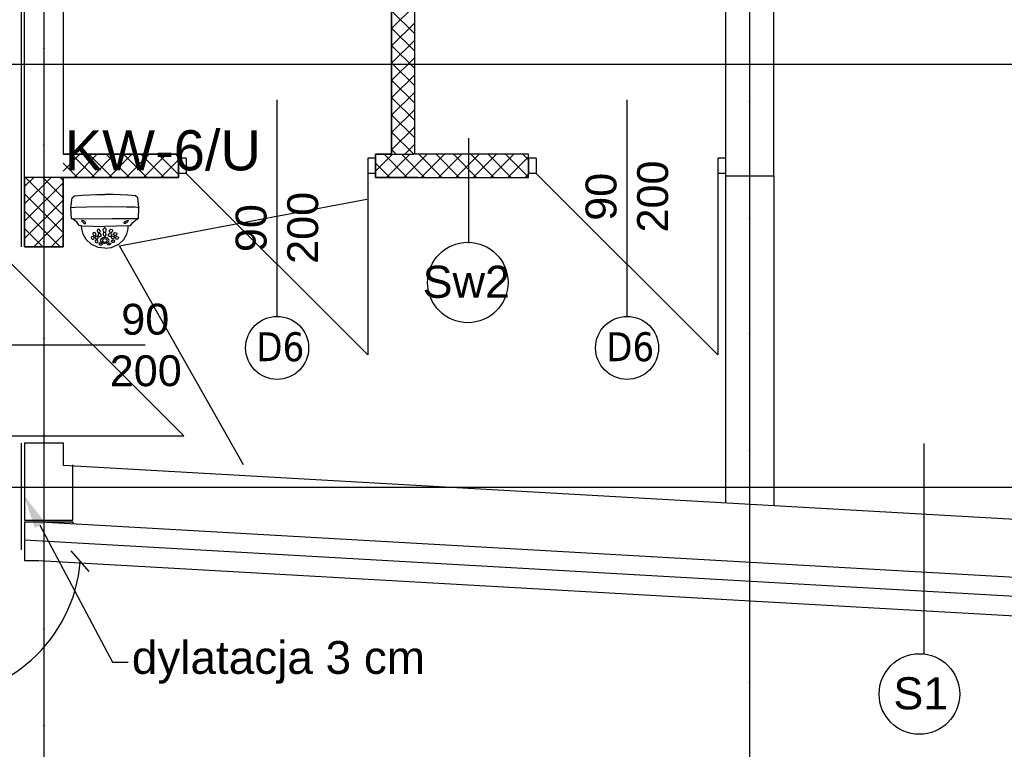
# Model space of a CAD drawing. Header units: millimetres. Extents: x -7023 to 53801, y 9849 to 33561.
# Tile 61 of 256: x 7809 to 8318, y 21025 to 21403. Entities that reach past the tile are written whole.
import ezdxf
from ezdxf.enums import TextEntityAlignment as Align

# ---------------------------------------------------------------- set-up
doc = ezdxf.new("R2010")
doc.units = ezdxf.units.MM
doc.linetypes.add('DASHDOTX2', pattern=[2, 1, -0.5, 0, -0.5])
doc.layers.get('0').update_dxf_attribs({"lineweight": 9})
for name, color, linetype in [('.IE_podklad', 252, 'Continuous'), ('IE_CCTV', 6, 'Continuous'), ('IE_SKD', 6, 'Continuous')]:
    doc.layers.add(name, color=color, linetype=linetype)
doc.layers.add('PROJEKT osie', color=251, linetype='DASHDOTX2', lineweight=9)
doc.styles.add('Opisowy', font='arial.ttf')
doc.styles.get("Standard").update_dxf_attribs({"font": 'arial.ttf'})
doc.linetypes.add('ZIGZAG', pattern='A,0.00254,-5.08,[131,ltypeshp.shx,S=5.08,R=0,X=-5.08,Y=0],-10.16,[131,ltypeshp.shx,S=5.08,R=180,X=5.08,Y=0],-5.08', length=20.32254)

# ---------------------------------------------------------------- blocks, each defined once
blk = doc.blocks.new('OSIE DOMKU')
at = {"layer": 'PROJEKT osie', "ltscale": 25}
for p, q in [((-31428.02, 6226.99), (-31428.02, 4134.85)), ((-33194.97, 4878.65), (-29895.99, 4878.65)), ((-33194.97, 4659.65), (-29895.99, 4659.65))]:
    blk.add_line(p, q, dxfattribs=at)
at = {"layer": 'PROJEKT osie', "ltscale": 30}
blk.add_line((-31062.61, 6226.35), (-31062.61, 4137.08), dxfattribs=at)
blk = doc.blocks.new('AAT_KOPUŁA')
for points in [[(-11.14, -10.07), (-12.07, -9.94), (-13, -8.71), (-14.17, -7.71), (-15.37, -7.04), (-15.59, -2.4), (-15.11, 1.7), (-14.13, 2.53), (-10.89, 2.9), (-4.7, 3.18), (-1.32, 3.18)], [(8.54, -10.07), (9.47, -9.94), (10.41, -8.71), (11.58, -7.71), (12.78, -7.04), (12.99, -2.4), (12.51, 1.7), (11.54, 2.53), (8.29, 2.9), (2.11, 3.18), (-1.27, 3.18)], [(-15.59, -2.4), (-13.77, -2.15), (-8.91, -2.02), (-1.13, -1.86), (7.77, -2.02), (11.48, -2.12), (12.99, -2.4)], [(-15.37, -7.04), (-9.31, -7.06), (1.87, -6.94), (12.78, -7.04)], [(-1.34, -19.45), (-4.13, -19.22), (-7.15, -17.75), (-9.22, -15.88), (-10.47, -13.64), (-11.04, -11.39), (-11.14, -10.07), (-1.32, -10.32)], [(-1.26, -19.45), (1.53, -19.22), (4.55, -17.75), (6.62, -15.88), (7.87, -13.64), (8.44, -11.39), (8.54, -10.07), (-1.27, -10.32)]]:
    blk.add_lwpolyline(points)
for points in [[(-10.88, -8.27), (-10.35, -8.77), (-9.86, -9.06), (-9.43, -9.03), (-9.42, -8.74), (-9.78, -8.3), (-10.27, -7.97), (-10.81, -7.79), (-11.03, -7.8), (-11.1, -7.96), (-10.99, -8.15)], [(8.29, -8.27), (7.75, -8.77), (7.27, -9.06), (6.84, -9.03), (6.83, -8.74), (7.18, -8.3), (7.68, -7.97), (8.21, -7.79), (8.44, -7.8), (8.51, -7.96), (8.39, -8.15)], [(-3.24, -12.12), (-3.51, -11.7), (-3.88, -11.53), (-4.39, -11.64), (-4.58, -12.13), (-4.41, -12.62), (-4.08, -12.83), (-3.55, -12.83), (-3.26, -12.58), (-3.21, -12.31)], [(-1.46, -10.97), (-1.79, -11.13), (-2.06, -11.51), (-2.15, -11.85), (-2.06, -12.33), (-1.83, -12.61), (-1.41, -12.73), (-0.95, -12.55), (-0.71, -12), (-0.74, -11.52), (-0.97, -11.24), (-1.2, -11)], [(0.57, -12.12), (0.84, -11.7), (1.21, -11.53), (1.72, -11.64), (1.91, -12.13), (1.74, -12.62), (1.41, -12.83), (0.88, -12.83), (0.59, -12.58), (0.54, -12.31)], [(-5.81, -15.17), (-6.01, -14.74), (-6.38, -14.58), (-6.88, -14.68), (-7.04, -15.09), (-6.9, -15.46), (-6.61, -15.69), (-6.12, -15.69), (-5.92, -15.55), (-5.8, -15.31)], [(-5.08, -13.44), (-5.36, -13.02), (-5.73, -12.85), (-6.23, -12.96), (-6.42, -13.45), (-6.25, -13.95), (-5.92, -14.15), (-5.4, -14.15), (-5.11, -13.9), (-5.05, -13.63)], [(-4.21, -16.62), (-4.41, -16.19), (-4.78, -16.02), (-5.29, -16.13), (-5.44, -16.53), (-5.3, -16.91), (-5.01, -17.13), (-4.53, -17.14), (-4.32, -17), (-4.2, -16.76)], [(-4.11, -15.02), (-4.31, -14.59), (-4.68, -14.43), (-5.19, -14.53), (-5.34, -14.94), (-5.2, -15.31), (-4.91, -15.54), (-4.43, -15.54), (-4.22, -15.4), (-4.1, -15.16)], [(-2.89, -13.89), (-3.16, -13.47), (-3.53, -13.3), (-4.04, -13.41), (-4.23, -13.9), (-4.06, -14.4), (-3.73, -14.6), (-3.2, -14.6), (-2.91, -14.35), (-2.86, -14.08)], [(-1.41, -14.94), (-2.24, -15.08), (-2.86, -15.55), (-3.15, -15.98), (-3.17, -16.56), (-2.73, -17.05), (-1.96, -17.33), (-1.36, -17.38), (-0.59, -17.27), (0.19, -16.77), (0.47, -16.25), (0.39, -15.78), (-0.16, -15.22), (-0.97, -14.99)], [(-1.27, -15.61), (-1.85, -15.67), (-2.32, -15.95), (-2.37, -16.27), (-2.31, -16.63), (-1.95, -16.85), (-1.44, -16.9), (-0.72, -16.8), (-0.33, -16.47), (-0.3, -15.98), (-0.77, -15.66)], [(-1.42, -12.92), (-1.85, -13.05), (-2.01, -13.33), (-2.09, -13.83), (-1.9, -14.16), (-1.59, -14.28), (-1.05, -14.26), (-0.77, -13.86), (-0.71, -13.57), (-0.93, -13.17), (-1.14, -13)], [(0.22, -13.89), (0.49, -13.47), (0.86, -13.3), (1.37, -13.41), (1.56, -13.9), (1.39, -14.4), (1.06, -14.6), (0.53, -14.6), (0.24, -14.35), (0.19, -14.08)], [(1.44, -15.02), (1.64, -14.59), (2.01, -14.43), (2.52, -14.53), (2.67, -14.94), (2.53, -15.31), (2.24, -15.54), (1.76, -15.54), (1.55, -15.4), (1.43, -15.16)], [(1.54, -16.62), (1.74, -16.19), (2.11, -16.02), (2.62, -16.13), (2.77, -16.53), (2.63, -16.91), (2.34, -17.13), (1.86, -17.14), (1.65, -17), (1.53, -16.76)], [(2.41, -13.44), (2.69, -13.02), (3.06, -12.85), (3.56, -12.96), (3.75, -13.45), (3.58, -13.95), (3.25, -14.15), (2.73, -14.15), (2.44, -13.9), (2.38, -13.63)], [(3.14, -15.17), (3.34, -14.74), (3.71, -14.58), (4.21, -14.68), (4.37, -15.09), (4.23, -15.46), (3.94, -15.69), (3.45, -15.69), (3.25, -15.55), (3.13, -15.31)], [(-2.89, -17.47), (-3.21, -17.39), (-3.69, -17.43), (-3.84, -17.61), (-3.7, -17.82), (-3.29, -18), (-2.79, -18.08), (-2.39, -17.98), (-2.34, -17.78), (-2.54, -17.62)], [(0.21, -17.47), (0.54, -17.39), (1.02, -17.43), (1.17, -17.61), (1.03, -17.82), (0.62, -18), (0.12, -18.08), (-0.28, -17.98), (-0.33, -17.78), (-0.13, -17.62)]]:
    blk.add_lwpolyline(points, close=True)
blk = doc.blocks.new('zw$65D6')
at = {"layer": 'IE_SKD'}
for p, q in [((0, 0), (41.4, -123.59)), ((0.13, -0.2), (130.47, -0.87))]:
    blk.add_line(p, q, dxfattribs=at)
blk = doc.blocks.new('_Oblique')
at = {"color": 0, "linetype": 'ByBlock', "lineweight": -2}
blk.add_line((-0.5, -0.5), (0.5, 0.5), dxfattribs=at)

msp = doc.modelspace()

# ---------------------------------------------------------------- linework, layer by layer
at = {"layer": '.IE_podklad', "ltscale": 25}
for p, q in [((7821.06, 22727.75), (7821.06, 20635.61)), ((6054.1, 21379.41), (9353.09, 21379.41)), ((6054.1, 21160.41), (9353.09, 21160.41))]:
    msp.add_line(p, q, dxfattribs=at)
at = {"layer": '.IE_podklad', "ltscale": 30}
msp.add_line((8186.46, 22727.1), (8186.46, 20637.84), dxfattribs=at)
at = {"layer": '.IE_podklad', "linetype": 'ZIGZAG', "ltscale": 0.1}
for p, q in [((7809.48, 21284.93), (7809.54, 21938.91)), ((7809.42, 21127.91), (7809.47, 21183.13))]:
    msp.add_line(p, q, dxfattribs=at)
at = {"layer": '.IE_podklad'}
for p, q in [((7811.06, 21284.91), (7811.06, 21884.34)), ((8173.96, 21654.34), (8173.96, 21321.62)), ((8013.06, 21332.84), (8013.06, 21638.84)), ((8198.96, 21321.62), (8198.96, 21629.34)), ((7830.99, 21517.83), (7831.06, 21332.84)), ((8001.06, 21397.89), (8013.06, 21409.89)), ((8013.06, 21395.15), (8001.06, 21407.15)), ((8001.06, 21388.91), (8013.06, 21400.91)), ((8013.06, 21386.17), (8001.06, 21398.17)), ((8001.06, 21379.93), (8013.06, 21391.93)), ((8013.06, 21377.19), (8001.06, 21389.19)), ((8001.06, 21370.95), (8013.06, 21382.95)), ((8013.06, 21368.21), (8001.06, 21380.21)), ((8001.06, 21361.97), (8013.06, 21373.97)), ((8013.06, 21359.23), (8001.06, 21371.23)), ((8001.06, 21352.99), (8013.06, 21364.99)), ((8013.06, 21350.25), (8001.06, 21362.25)), ((7941.78, 21248.81), (7941.78, 21361)), ((8122.96, 21248.81), (8122.96, 21361)), ((8001.06, 21344.01), (8013.06, 21356.01)), ((8013.06, 21341.27), (8001.06, 21353.27)), ((8001.06, 21335.03), (8013.06, 21347.03)), ((8012.5, 21332.84), (8001.06, 21344.29)), ((8041.02, 21286.67), (8041.02, 21341.17)), ((8007.85, 21332.84), (8013.06, 21338.05)), ((7830.99, 21324.13), (7839.7, 21332.84)), ((7847.35, 21320.84), (7835.35, 21332.84)), ((7836.68, 21320.84), (7848.68, 21332.84)), ((7856.33, 21320.84), (7844.33, 21332.84)), ((7845.66, 21320.84), (7857.66, 21332.84)), ((7865.31, 21320.84), (7853.31, 21332.84)), ((7854.64, 21320.84), (7866.64, 21332.84)), ((7874.29, 21320.84), (7862.29, 21332.84)), ((7863.62, 21320.84), (7875.62, 21332.84)), ((7883.27, 21320.84), (7871.27, 21332.84)), ((7872.6, 21320.84), (7884.6, 21332.84)), ((7890.71, 21322.38), (7880.25, 21332.84)), ((7890.71, 21331.36), (7889.23, 21332.84)), ((7894.78, 21330.84), (7890.78, 21330.84)), ((7890.78, 21330.84), (7890.78, 21322.84)), ((7894.78, 21330.84), (7894.78, 21322.84)), ((7992.78, 21330.84), (7988.78, 21330.84)), ((7988.78, 21330.84), (7988.78, 21322.84)), ((7992.78, 21332.84), (8012.57, 21332.84)), ((7992.78, 21324.13), (8001.48, 21332.84)), ((7992.78, 21330.84), (7992.78, 21322.84)), ((8009.14, 21320.84), (7997.14, 21332.84)), ((7998.46, 21320.84), (8010.46, 21332.84)), ((8003.52, 21332.84), (8001.06, 21335.31)), ((8018.12, 21320.84), (8006.12, 21332.84)), ((8007.44, 21320.84), (8019.44, 21332.84)), ((8071.96, 21332.84), (8013.06, 21332.84)), ((8027.1, 21320.84), (8015.1, 21332.84)), ((8016.42, 21320.84), (8028.42, 21332.84)), ((8036.08, 21320.84), (8024.08, 21332.84)), ((8025.4, 21320.84), (8037.4, 21332.84)), ((8045.06, 21320.84), (8033.06, 21332.84)), ((8034.38, 21320.84), (8046.38, 21332.84)), ((8054.04, 21320.84), (8042.04, 21332.84)), ((8043.36, 21320.84), (8055.36, 21332.84)), ((8063.02, 21320.84), (8051.02, 21332.84)), ((8052.34, 21320.84), (8064.34, 21332.84)), ((8071.96, 21320.88), (8060, 21332.84)), ((8061.32, 21320.84), (8071.96, 21331.47)), ((8071.96, 21329.86), (8068.98, 21332.84)), ((8071.96, 21320.84), (8071.96, 21332.84)), ((8075.96, 21330.84), (8071.96, 21330.84)), ((8071.96, 21330.84), (8071.96, 21322.84)), ((8075.96, 21330.84), (8075.96, 21322.84)), ((8173.96, 21330.84), (8169.96, 21330.84)), ((8169.96, 21330.84), (8169.96, 21322.84)), ((8173.96, 21330.84), (8173.96, 21322.84)), ((7838.37, 21320.84), (7830.99, 21328.22)), ((7881.58, 21320.84), (7890.71, 21329.97)), ((8000.16, 21320.84), (7992.78, 21328.22)), ((7811.06, 21316.04), (7815.86, 21320.84)), ((7811.06, 21307.06), (7824.84, 21320.84)), ((7831.06, 21320.84), (7811.06, 21320.84)), ((7811.06, 21320.84), (7811.06, 21284.91)), ((7831.06, 21301.3), (7811.51, 21320.84)), ((7831.06, 21310.28), (7820.49, 21320.84)), ((7831.06, 21319.26), (7829.47, 21320.84)), ((7831.06, 21320.84), (7831.06, 21284.91)), ((7831.06, 21284.91), (7831.06, 21320.84)), ((7890.56, 21320.84), (7890.71, 21320.99)), ((7894.78, 21322.84), (7890.78, 21322.84)), ((7894.78, 21322.84), (7988.78, 21228.84)), ((7992.78, 21322.84), (7988.78, 21322.84)), ((7988.78, 21322.84), (7988.78, 21228.84)), ((8014.6, 21320.84), (8071.96, 21320.84)), ((8070.31, 21320.84), (8071.96, 21322.49)), ((8075.96, 21322.84), (8071.96, 21322.84)), ((8075.96, 21322.84), (8169.96, 21228.84)), ((8173.96, 21322.84), (8169.96, 21322.84)), ((8169.96, 21322.84), (8169.96, 21228.84)), ((8173.96, 21321.62), (8198.96, 21321.62)), ((7811.06, 21298.08), (7831.06, 21318.08)), ((7831.06, 21292.31), (7811.06, 21312.31)), ((7811.06, 21289.09), (7831.06, 21309.09)), ((7829.48, 21284.91), (7811.06, 21303.33)), ((7815.85, 21284.91), (7831.06, 21300.11)), ((7820.5, 21284.91), (7811.06, 21294.35)), ((7824.83, 21284.91), (7831.06, 21291.13)), ((7811.52, 21284.91), (7811.06, 21285.37)), ((7831.06, 21284.91), (7811.06, 21284.91)), ((7811.06, 21284.91), (7831.06, 21284.91)), ((7799.49, 21280.91), (7893.49, 21186.91)), ((7873.52, 21233.91), (7761.33, 21233.91)), ((7799.49, 21186.91), (7893.49, 21186.91)), ((7810.99, 21183.34), (7831.06, 21183.34)), ((7810.99, 21183.34), (7810.99, 21143.34)), ((7831.06, 21183.34), (7831.06, 21171.72)), ((8276.65, 21182.93), (8276.65, 21073.94)), ((7831.06, 21171.72), (8900.06, 21111.25)), ((7835.99, 21143.34), (7835.99, 21172.01)), ((7810.99, 21143.34), (7835.99, 21143.34)), ((7811.06, 21142.33), (7836.06, 21142.33)), ((7811.06, 21142.33), (7811.06, 21127.91)), ((7819.47, 21142.33), (9069.57, 21071.62)), ((7836.06, 21142.33), (7836, 21141.39)), ((7811.06, 21127.91), (7811.06, 21122.36)), ((7811.06, 21122.36), (7818.34, 21122.36)), ((7818.34, 21122.36), (9069.57, 21051.58))]:
    msp.add_line(p, q, dxfattribs=at)
at = {"layer": '.IE_podklad', "lineweight": 35}
for p, q in [((8001.06, 21638.84), (8001.06, 21332.84)), ((7830.99, 21332.84), (7890.78, 21332.84)), ((7890.78, 21332.84), (7890.78, 21320.84)), ((8001.06, 21332.84), (7992.78, 21332.84)), ((7992.78, 21332.84), (7992.78, 21320.84)), ((7890.78, 21320.84), (7830.99, 21320.84)), ((7992.78, 21320.84), (8014.6, 21320.84))]:
    msp.add_line(p, q, dxfattribs=at)
at = {"layer": '.IE_podklad', "ltscale": 0.5}
for p, q in [((8173.96, 21321.62), (8173.96, 21152.32)), ((8198.96, 21321.62), (8198.96, 21150.91))]:
    msp.add_line(p, q, dxfattribs=at)
at = {"layer": '.IE_podklad', "linetype": 'ZIGZAG'}
msp.add_line((7811.06, 21133.11), (9069.57, 21061.6), dxfattribs=at)
at = {"layer": '.IE_podklad', "linetype": 'ByBlock', "lineweight": -2}
msp.add_line((7856.59, 21069.66), (7864.59, 21069.66), dxfattribs=at)
msp.add_lwpolyline([(7818.97, 21140.62), (7856.59, 21069.66)], dxfattribs=at)
at = {"layer": '.IE_podklad'}
for centre in [(8040.55, 21266.39), (8274.37, 21053.21)]:
    msp.add_circle(centre, 20.85, dxfattribs=at)
at = {"layer": '.IE_podklad', "linetype": 'Continuous'}
for centre in [(7941.82, 21232.5), (8123, 21232.5)]:
    msp.add_circle(centre, 16.31, dxfattribs=at)
at = {"layer": '.IE_podklad'}
msp.add_arc((7763.6, 21127.91), 76.47, 180, 355.5496, dxfattribs=at)
msp.add_solid([(7816.32, 21139.21), (7810.54, 21156.52), (7821.62, 21142.02)], dxfattribs=at)

# ---------------------------------------------------------------- block references
msp.add_blockref('OSIE DOMKU', (39249.07, 16500.76), dxfattribs=at)
at = {"layer": '.IE_podklad', "xscale": 9.999999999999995, "yscale": 9.999999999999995, "zscale": 10, "rotation": 85.54960746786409}
msp.add_blockref('_Oblique', (7839.84, 21121.97), dxfattribs=at)
at = {"layer": 'IE_CCTV', "xscale": 1.230118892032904, "yscale": 1.230118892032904, "zscale": 1.230118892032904}
msp.add_blockref('AAT_KOPUŁA', (7854.23, 21308.12), dxfattribs=at)
at = {"layer": 'IE_SKD', "rotation": 11.00058922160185}
msp.add_blockref('zw$65D6', (7859.95, 21285.5), dxfattribs=at)

# ---------------------------------------------------------------- texts
at = {"layer": '.IE_podklad', "linetype": 'Continuous', "style": 'Opisowy'}
for s, rotation, p in [('200', 90, (8144.22, 21292.28)), ('90', 90, (8117.49, 21298.36)), ('200', 90, (7963.04, 21276.04)), ('90', 90, (7936.31, 21282.12)), ('90', 0.2449, (7861.13, 21239.32)), ('200', 0.2449, (7855.17, 21212.57))]:
    msp.add_text(s, height=16, rotation=rotation, dxfattribs=at).set_placement(p)
for s, p in [('Sw2', (8017.14, 21258.44)), ('S1', (8260.87, 21045.26))]:
    msp.add_text(s, height=16.64, dxfattribs=at).set_placement(p)
at = {"layer": '.IE_podklad', "char_height": 15, "width": 230.4406, "attachment_point": 1}
for insert in [(7930.99, 21240.61), (8112.17, 21240.61)]:
    msp.add_mtext('{\\fTahoma|b0|i0|c238|p34;D6}', dxfattribs=dict(at, insert=insert))
at = {"layer": '.IE_podklad', "insert": (7866.59, 21080.66), "char_height": 17, "attachment_point": 1}
msp.add_mtext('dylatacja 3 cm', dxfattribs=at)
at = {"layer": 'IE_CCTV', "linetype": 'Continuous'}
msp.add_text('KW-6/U', height=20.777, dxfattribs=at).set_placement((7831.85, 21345.24), align=Align.TOP_LEFT)

doc.saveas('drawing.dxf')
